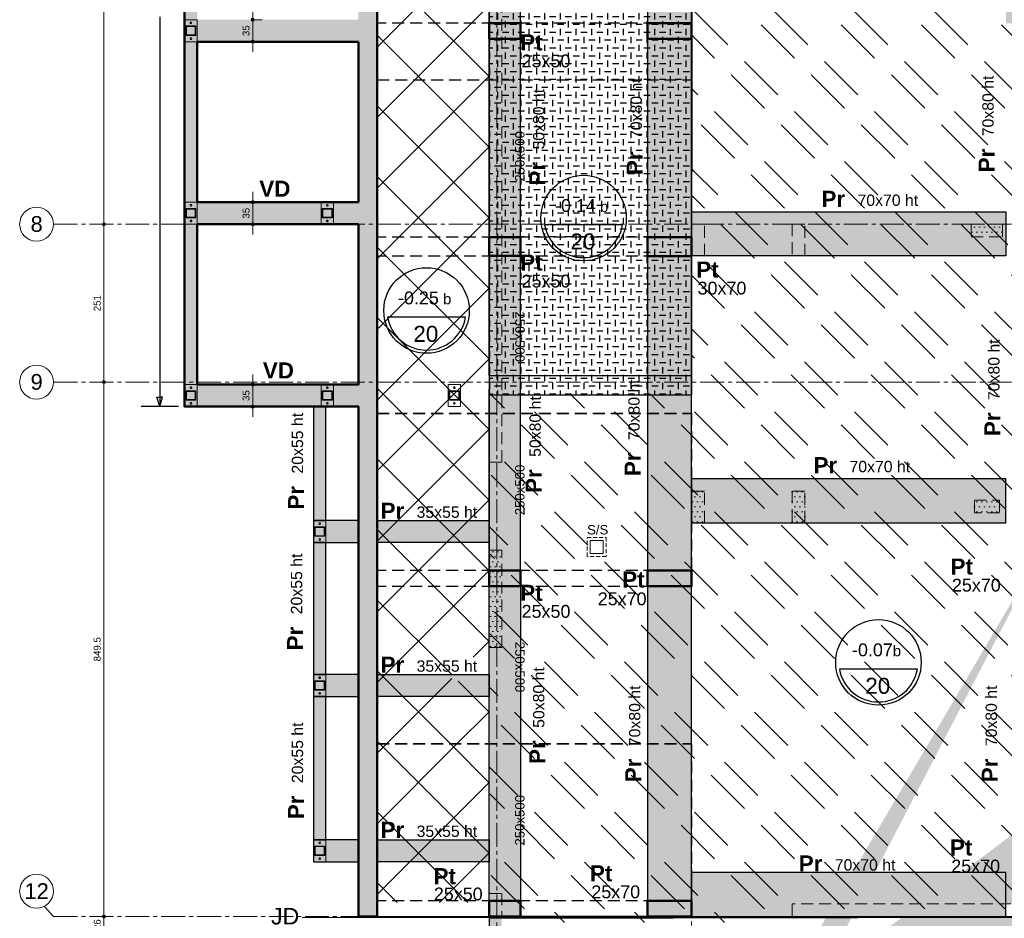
# Model space of a CAD drawing. Header units: millimetres. Extents: x -6159 to 201309, y -25780 to 10326.
# Tile 26 of 128: x 20357 to 21923, y -9084 to -7655. Entities that reach past the tile are written whole.
import ezdxf

# ---------------------------------------------------------------- set-up
doc = ezdxf.new("R2010")
doc.units = ezdxf.units.MM
doc.header["$PDMODE"] = 34
doc.header["$PDSIZE"] = 5
for name, pattern in [('Axes', [28.575, 19.05, -3.175, 3.175, -3.175]), ('CACHE', [9.525, 6.35, -3.175]), ('Caché', [9.525, 6.35, -3.175])]:
    doc.linetypes.add(name, pattern=pattern)
doc.layers.get('DEFPOINTS').update_dxf_attribs({"color": 251})
for name, color, linetype, lineweight in [('A-Kube-Axes', 6, 'Axes', 18), ('A-Kube-Cotations', 7, 'Continuous', 9), ('A-Kube-Divers', 2, 'Continuous', 20), ('A-Kube-Textes', 3, 'Continuous', 30), ('K_5_D- Dalle', 6, 'Continuous', 25), ('K_9_B - Poteau CM', 140, 'Continuous', 30), ('K_9_I - Accessoire CM', 7, 'Continuous', 9), ('S-Kube-Hachure-Impact', 4, 'Caché', 20), ('S-Kube-Structure vue', 3, 'Continuous', 25), ('S-Kube-Stucture coupée', 1, 'Continuous', 50)]:
    doc.layers.add(name, color=color, linetype=linetype, lineweight=lineweight)
doc.layers.add('C-Kube-trait gris', color=8, linetype='Continuous')
doc.layers.add('S_Kube-Pochage décaissé', color=254, linetype='Continuous')
doc.layers.add('S-Kube-Pochage coupé', color=252, linetype='Continuous', transparency=0.5)
doc.layers.add('S-Kube-Pochage vu', color=254, linetype='Continuous', transparency=0.5)
doc.styles.add('Arial', font='arial.ttf')
doc.dimstyles.new('50e', dxfattribs={"dimscale": 5, "dimtxt": 2.2, "dimasz": 0.15, "dimexe": 3, "dimexo": 3, "dimgap": 1, "dimtad": 1, "dimrnd": 0.5, "dimzin": 12, "dimdsep": 46, "dimtxsty": 'Arial', "dimblk1": 'ROND30', "dimblk2": 'ROND30', "dimsah": 1, "dimcen": 1.5, "dimclrd": 256, "dimclre": 256, "dimclrt": 256, "dimadec": 3, "dimazin": 3, "dimtfac": 1, "dimtmove": 0, "dimatfit": 0, "dimldrblk": 'ROND30', "dimfxl": 1, "dimtolj": 1, "dimtzin": 4, "dimlwd": -1, "dimlwe": -1, "dimarcsym": 0})

# ---------------------------------------------------------------- blocks, each defined once
blk = doc.blocks.new('240014 - AXES S-2  S-1')
at = {"layer": 'A-Kube-Axes', "ltscale": 2}
for points in [[(21425.9, -4701.1), (21425.9, -12922.7)], [(21115.9, -4817.1), (21115.9, -12922.7)], [(20411, -7980.4), (26176.2, -7980.4)], [(20411, -8231.4), (26176.2, -8231.4)], [(20411, -9080.9), (20396, -9064.7)], [(20411, -9080.9), (26176.2, -9080.9)]]:
    blk.add_lwpolyline(points, dxfattribs=at)
at = {"layer": 'A-Kube-Axes', "linetype": 'Continuous'}
for centre in [(20384.1, -7980.4), (20384.1, -8231.4), (20384.1, -9040.7)]:
    blk.add_circle(centre, 26.9, dxfattribs=at)
at = {"layer": 'A-Kube-Axes', "char_height": 25, "attachment_point": 5, "style": 'Arial'}
for s, insert in [('8', (20384.2, -7980.2)), ('9', (20384.2, -8231.2)), ('12', (20384.2, -9040.5))]:
    blk.add_mtext(s, dxfattribs=dict(at, insert=insert))
blk = doc.blocks.new('*U3')
at = {"layer": 'A-Kube-Textes'}
blk.add_line((36.45, -6.33), (-36.45, -6.33), dxfattribs=at)
blk.add_circle((0, 0), 40, dxfattribs=at)
blk.add_arc((0, 0), 37, 189.85686, 350.14314, dxfattribs=at)
blk = doc.blocks.new('ROND30')
blk.add_line((0, 0), (21.6, 0))
for radius in [3.28, 2.67, 2.07, 1.62, 1.02, 0.412]:
    blk.add_circle((0, 0), radius)
blk = doc.blocks.new('*D178')
at = {"layer": 'A-Kube-Cotations', "transparency": 16777216}
for p, q in [((20496.2, -9080.9), (20476.2, -9080.9)), ((20491.2, -9106.1), (20491.2, -9081.6)), ((20496.2, -9106.9), (20476.2, -9106.9))]:
    blk.add_line(p, q, dxfattribs=at)
at = {"layer": 'DEFPOINTS', "color": 0, "transparency": 16777216}
for p in [(20491.2, -9080.9), (20895.9, -9080.9), (20895.9, -9106.9)]:
    blk.add_point(p, dxfattribs=at)
at = {"layer": 'A-Kube-Cotations', "transparency": 16777216, "xscale": 0.75, "yscale": 0.75, "zscale": 0.75}
for p, rotation in [((20491.2, -9080.9), 90), ((20491.2, -9106.9), 270)]:
    blk.add_blockref('ROND30', p, dxfattribs=dict(at, rotation=rotation))
at = {"layer": 'A-Kube-Cotations', "transparency": 16777216, "insert": (20480.6, -9093.9), "char_height": 11, "attachment_point": 5, "rotation": 90, "style": 'Arial'}
blk.add_mtext('\\A1;26', dxfattribs=at)
blk = doc.blocks.new('*D179')
at = {"layer": 'A-Kube-Cotations', "transparency": 16777216}
for p, q in [((20496.2, -8231.4), (20476.2, -8231.4)), ((20491.2, -9080.1), (20491.2, -8232.1)), ((20496.2, -9080.9), (20476.2, -9080.9))]:
    blk.add_line(p, q, dxfattribs=at)
at = {"layer": 'DEFPOINTS', "color": 0, "transparency": 16777216}
for p in [(20491.2, -8231.4), (20895.9, -8231.4), (20895.9, -9080.9)]:
    blk.add_point(p, dxfattribs=at)
at = {"layer": 'A-Kube-Cotations', "transparency": 16777216, "xscale": 0.75, "yscale": 0.75, "zscale": 0.75}
for p, rotation in [((20491.2, -8231.4), 90), ((20491.2, -9080.9), 270)]:
    blk.add_blockref('ROND30', p, dxfattribs=dict(at, rotation=rotation))
at = {"layer": 'A-Kube-Cotations', "transparency": 16777216, "insert": (20480.6, -8656.1), "char_height": 11, "attachment_point": 5, "rotation": 90, "style": 'Arial'}
blk.add_mtext('\\A1;849.5', dxfattribs=at)
blk = doc.blocks.new('*D180')
at = {"layer": 'A-Kube-Cotations', "transparency": 16777216}
for p, q in [((20496.2, -7980.4), (20476.2, -7980.4)), ((20491.2, -8230.6), (20491.2, -7981.1)), ((20496.2, -8231.4), (20476.2, -8231.4))]:
    blk.add_line(p, q, dxfattribs=at)
at = {"layer": 'DEFPOINTS', "color": 0, "transparency": 16777216}
for p in [(20491.2, -7980.4), (20895.9, -7980.4), (20895.9, -8231.4)]:
    blk.add_point(p, dxfattribs=at)
at = {"layer": 'A-Kube-Cotations', "transparency": 16777216, "xscale": 0.75, "yscale": 0.75, "zscale": 0.75}
for p, rotation in [((20491.2, -7980.4), 90), ((20491.2, -8231.4), 270)]:
    blk.add_blockref('ROND30', p, dxfattribs=dict(at, rotation=rotation))
at = {"layer": 'A-Kube-Cotations', "transparency": 16777216, "insert": (20480.6, -8105.9), "char_height": 11, "attachment_point": 5, "rotation": 90, "style": 'Arial'}
blk.add_mtext('\\A1;251', dxfattribs=at)
blk = doc.blocks.new('*D181')
at = {"layer": 'A-Kube-Cotations', "transparency": 16777216}
for p, q in [((20496.2, -7130.9), (20476.2, -7130.9)), ((20491.2, -7979.6), (20491.2, -7131.6)), ((20496.2, -7980.4), (20476.2, -7980.4))]:
    blk.add_line(p, q, dxfattribs=at)
at = {"layer": 'DEFPOINTS', "color": 0, "transparency": 16777216}
for p in [(20491.2, -7130.9), (20895.9, -7130.9), (20895.9, -7980.4)]:
    blk.add_point(p, dxfattribs=at)
at = {"layer": 'A-Kube-Cotations', "transparency": 16777216, "xscale": 0.75, "yscale": 0.75, "zscale": 0.75}
for p, rotation in [((20491.2, -7130.9), 90), ((20491.2, -7980.4), 270)]:
    blk.add_blockref('ROND30', p, dxfattribs=dict(at, rotation=rotation))
at = {"layer": 'A-Kube-Cotations', "transparency": 16777216, "insert": (20480.6, -7555.6), "char_height": 11, "attachment_point": 5, "rotation": 90, "style": 'Arial'}
blk.add_mtext('\\A1;849.5', dxfattribs=at)
blk = doc.blocks.new('*D226')
at = {"layer": 'A-Kube-Cotations', "transparency": 16777216}
for p, q in [((20732.9, -8235.3), (20712.9, -8235.3)), ((20727.9, -8269.5), (20727.9, -8236)), ((20732.9, -8270.3), (20712.9, -8270.3))]:
    blk.add_line(p, q, dxfattribs=at)
at = {"layer": 'DEFPOINTS', "color": 0, "transparency": 16777216}
for p in [(20727.9, -8235.3), (20762, -8235.3), (20762, -8270.3)]:
    blk.add_point(p, dxfattribs=at)
at = {"layer": 'A-Kube-Cotations', "transparency": 16777216, "xscale": 0.75, "yscale": 0.75, "zscale": 0.75}
for p, rotation in [((20727.9, -8235.3), 90), ((20727.9, -8270.3), 270)]:
    blk.add_blockref('ROND30', p, dxfattribs=dict(at, rotation=rotation))
at = {"layer": 'A-Kube-Cotations', "transparency": 16777216, "insert": (20717.3, -8252.8), "char_height": 11, "attachment_point": 5, "rotation": 90, "style": 'Arial'}
blk.add_mtext('\\A1;35', dxfattribs=at)
blk = doc.blocks.new('*D227')
at = {"layer": 'A-Kube-Cotations', "transparency": 16777216}
for p, q in [((20727.9, -7945.3), (20742.9, -7945.3)), ((20727.9, -7946), (20727.9, -7979.6)), ((20727.9, -7980.4), (20742.9, -7980.4))]:
    blk.add_line(p, q, dxfattribs=at)
at = {"layer": 'DEFPOINTS', "color": 0, "transparency": 16777216}
for p in [(20727.9, -7945.3), (20727.9, -7980.4), (20727.9, -7980.4)]:
    blk.add_point(p, dxfattribs=at)
at = {"layer": 'A-Kube-Cotations', "transparency": 16777216, "xscale": 0.75, "yscale": 0.75, "zscale": 0.75}
for p, rotation in [((20727.9, -7945.3), 90), ((20727.9, -7980.4), 270)]:
    blk.add_blockref('ROND30', p, dxfattribs=dict(at, rotation=rotation))
at = {"layer": 'A-Kube-Cotations', "transparency": 16777216, "insert": (20717.3, -7962.8), "char_height": 11, "attachment_point": 5, "rotation": 90, "style": 'Arial'}
blk.add_mtext('\\A1;35', dxfattribs=at)
blk = doc.blocks.new('*D228')
at = {"layer": 'A-Kube-Cotations', "transparency": 16777216}
for p, q in [((20727.9, -7655.3), (20742.9, -7655.3)), ((20727.9, -7656), (20727.9, -7689.5)), ((20727.9, -7690.3), (20742.9, -7690.3))]:
    blk.add_line(p, q, dxfattribs=at)
at = {"layer": 'DEFPOINTS', "color": 0, "transparency": 16777216}
for p in [(20727.9, -7655.3), (20727.9, -7690.3), (20727.9, -7690.3)]:
    blk.add_point(p, dxfattribs=at)
at = {"layer": 'A-Kube-Cotations', "transparency": 16777216, "xscale": 0.75, "yscale": 0.75, "zscale": 0.75}
for p, rotation in [((20727.9, -7655.3), 90), ((20727.9, -7690.3), 270)]:
    blk.add_blockref('ROND30', p, dxfattribs=dict(at, rotation=rotation))
at = {"layer": 'A-Kube-Cotations', "transparency": 16777216, "insert": (20717.3, -7672.8), "char_height": 11, "attachment_point": 5, "rotation": 90, "style": 'Arial'}
blk.add_mtext('\\A1;35', dxfattribs=at)
blk = doc.blocks.new('A$Ce63e73eb')
h = blk.add_hatch()
h.set_pattern_fill('DOTS', color=256, scale=5)
h.paths.add_polyline_path([(0, -1950), (0, -1913.1), (20, -1913.1), (20, -1950)], flags=0)
h.paths.add_polyline_path([(2352, 1527.1), (2392, 1527.1), (2392, 1572.1), (2352, 1572.1)], flags=16)
h.paths.add_polyline_path([(342.5, -899.5), (342.5, -849.5), (322.5, -849.5), (322.5, -899.5)], flags=16)
h.paths.add_polyline_path([(502, -899.5), (502, -849.5), (482, -849.5), (482, -899.5)], flags=16)
h.paths.add_polyline_path([(322.5, -440), (342.5, -440), (342.5, -400), (322.5, -400)], flags=16)
h.paths.add_polyline_path([(666.6, -440), (686.6, -440), (686.6, -400), (666.6, -400)], flags=16)
edge = h.paths.add_edge_path()
edge.add_line((4284, 568.5), (4284, 533.5))
edge.add_line((4284, 568.5), (4347.1, 568.5))
edge.add_line((4284, 533.5), (4347.1, 533.5))
edge.add_line((3083, -802.6), (3103, -802.6))
edge.add_line((3103, -802.6), (3103, -790.2))
edge.add_line((3083, -790.2), (3083, -802.6))
edge.add_line((2352, -790.2), (2352, -949.9))
edge.add_line((2352, -949.9), (2508.1, -949.9))
edge.add_line((2508.1, -949.9), (2508.1, -929.9))
edge.add_line((2508.1, -929.9), (2372, -929.9))
edge.add_line((2372, -929.9), (2372, -790.2))
edge.add_line((20, -2828.5), (0, -2828.5))
edge.add_line((0, -2428.5), (20, -2428.5))
edge.add_line((20, -3046.2), (581.9, -3332.2))
edge.add_line((581.9, -3332.2), (572.8, -3350.1))
edge.add_line((1491.6, -1950), (1491.6, -1930))
edge.add_line((1491.6, -1930), (1192.7, -1930))
edge.add_line((1192.7, -1930), (1192.7, -1855))
edge.add_line((1192.7, -1855), (1172.7, -1855))
edge.add_line((1172.7, -1855), (1172.7, -1930))
edge.add_line((1172.7, -1930), (482, -1930))
edge.add_line((482, -1930), (482, -1950))
edge.add_line((482, -1950), (1492.9, -1950))
edge.add_line((1172.7, -1320.6), (1192.7, -1320.6))
edge.add_line((1192.7, -869.4), (1192.7, -1320.6))
edge.add_line((4347.1, 533.5), (4367.1, 533.5))
edge.add_line((4367.1, 533.5), (4367.1, 568.5))
edge.add_line((4367.1, 568.5), (4367.1, 568.5))
edge.add_line((4367.1, 568.5), (4367.1, 734.2))
edge.add_line((4367.1, 734.2), (3301.1, 734.3))
edge.add_line((3301.1, 734.3), (3301.1, 568.6))
edge.add_line((3301.1, 568.6), (2821.9, 568.5))
edge.add_line((2821.9, 568.5), (2821.9, 1572.1))
edge.add_line((2821.9, 1572.1), (2352, 1572.1))
edge.add_line((2372, 0.1), (2372, 533.5))
edge.add_line((2372, 533.5), (3321.1, 533.5))
edge.add_line((3321.1, 533.5), (3321.1, 714.3))
edge.add_line((3321.1, 714.3), (4347.1, 714.3))
edge.add_line((4347.1, 714.3), (4347.1, 568.5))
edge.add_line((20, -2428.5), (20, -1953))
edge.add_line((20, -1953), (0, -1953))
edge.add_line((0, -1953), (0, -2428.5))
edge.add_line((0, -3058.5), (0, -2828.5))
edge.add_line((20, -3046.2), (20, -2828.5))
edge.add_line((1172.7, -869.4), (1172.7, -1320.6))
edge.add_line((2352, -19.9), (2345.4, -19.9))
edge.add_line((2345.4, -19.9), (2345.4, 0.1))
edge.add_line((2345.4, 0.1), (2352, 0.1))
edge.add_line((2352, 0.1), (2352, 870.8))
edge.add_line((2352, 870.8), (2372, 870.8))
edge.add_line((2372, 1010.8), (2352, 1010.8))
edge.add_line((2352, 1010.8), (2352, 1318.7))
edge.add_line((2352, 1318.7), (2372, 1318.7))
edge.add_line((2352, 1458.7), (2372, 1458.7))
edge.add_line((2372, 1244.5), (2801.9, 1244.5))
edge.add_line((2801.9, 1244.5), (2801.9, 1552.1))
edge.add_line((2801.9, 1552.1), (2392, 1552.1))
edge.add_line((2372, 870.8), (2372, 568.5))
edge.add_line((2372, 568.5), (2801.9, 568.5))
edge.add_line((2801.9, 568.5), (2801.9, 1224.5))
edge.add_line((2801.9, 1224.5), (2372, 1224.5))
edge.add_line((2372, 1224.5), (2372, 1010.8))
edge.add_line((2372, 1318.7), (2372, 1244.5))
edge.add_line((2372, 1527.1), (2372, 1458.7))
edge.add_line((2352, 1572.1), (2352, 1458.7))
edge.add_line((0, -3058.5), (572.8, -3350))
edge.add_line((2352, -731.2), (2352, -731.2))
edge.add_line((2372, -731.2), (2372, -731.2))
edge.add_line((2180, 0), (2180, 0))
edge.add_line((2200, 0), (2200, 0))
edge.add_line((2352, -790.2), (2352, -760.2))
edge.add_line((2352, -760.2), (2352, -760.2))
edge.add_line((2352, -760.2), (2352, -19.9))
edge.add_line((2372, -725), (2372, -725))
edge.add_line((2352, -790.2), (2352, -790.2))
edge.add_line((3083, -790.2), (2372, -790.2))
edge.add_line((2372, 0.1), (2372, 0.1))
edge.add_line((2372, 0.1), (2372, -760.2))
edge.add_line((2372, -760.2), (3235.3, -760.2))
edge.add_line((3235.3, -760.2), (3235.3, -790.2))
edge.add_line((3235.3, -790.2), (3103, -790.2))
edge.add_line((2351.9, -680.2), (2352, -680.2))
h = blk.add_hatch()
h.set_pattern_fill('DOTS', color=256, scale=5)
h.paths.add_polyline_path([(342.5, -899.5), (342.5, -849.5), (322.5, -849.5), (322.5, -899.5)], flags=16)
h.paths.add_polyline_path([(502, -899.5), (502, -849.5), (482, -849.5), (482, -899.5)], flags=16)
h.paths.add_polyline_path([(322.5, -440), (342.5, -440), (342.5, -400), (322.5, -400)], flags=16)
h.paths.add_polyline_path([(666.6, -440), (686.6, -440), (686.6, -400), (666.6, -400)], flags=16)
h.paths.add_polyline_path([(20, -1227.7), (0, -1227.7), (0, 0), (752.3, 0), (752.3, -20), (20, -20)], flags=17)
h = blk.add_hatch()
h.set_pattern_fill('DOTS', color=256, scale=5)
h.paths.add_polyline_path([(766.8, -869.5), (816.8, -869.5), (816.8, -849.5), (766.8, -849.5)], flags=17)
h = blk.add_hatch()
h.set_pattern_fill('DOTS', color=256, scale=5)
h.paths.add_polyline_path([(342.5, -1324), (342.5, -1274), (322.5, -1274), (322.5, -1324)], flags=17)
h = blk.add_hatch()
h.set_pattern_fill('DOTS', color=256, scale=5)
h.paths.add_polyline_path([(502, -1324), (502, -1274), (482, -1274), (482, -1324)], flags=17)
h = blk.add_hatch()
h.set_pattern_fill('DOTS', color=256, scale=5)
h.paths.add_polyline_path([(771.8, -1287.9), (811.8, -1287.9), (811.8, -1308.1), (771.8, -1308.1)], flags=17)
h = blk.add_hatch()
h.set_pattern_fill('DOTS', color=256, scale=5)
h.paths.add_polyline_path([(20, -1367.7), (0, -1367.7), (0, -1522.4), (20, -1522.4)], flags=17)
at = {"ltscale": 3}
for points in [[(0, -1227.7), (0, 0)], [(20, -1227.7), (20, -20)], [(20, -1227.7), (0, -1227.7)], [(0, -1522.4), (0, -1367.7)], [(20, -1367.7), (0, -1367.7)], [(20, -1522.4), (20, -1367.7)], [(20, -1522.4), (0, -1522.4)], [(1491.6, -1950), (1491.6, -1930), (1192.7, -1930), (1192.7, -1855), (1172.7, -1855), (1172.7, -1930), (482, -1930), (482, -1950), (1492.9, -1950)]]:
    blk.add_lwpolyline(points, dxfattribs=at)
for points in [[(342.5, -899.5), (342.5, -849.5), (322.5, -849.5), (322.5, -899.5)], [(502, -899.5), (502, -849.5), (482, -849.5), (482, -899.5)], [(766.8, -869.5), (816.8, -869.5), (816.8, -849.5), (766.8, -849.5)], [(342.5, -1324), (342.5, -1274), (322.5, -1274), (322.5, -1324)], [(502, -1324), (502, -1274), (482, -1274), (482, -1324)], [(771.8, -1287.9), (811.8, -1287.9), (811.8, -1308.1), (771.8, -1308.1)], [(0, -1950), (0, -1913.1), (20, -1913.1), (20, -1950)]]:
    blk.add_lwpolyline(points, close=True, dxfattribs=at)

msp = doc.modelspace()

# ---------------------------------------------------------------- hatches: boundary and pattern name
at = {"layer": 'C-Kube-trait gris'}
h = msp.add_hatch(dxfattribs=at)
h.set_pattern_fill('ANSI37', color=256, scale=25)
h.paths.add_polyline_path([(21103.886, -7133.771), (20925.886, -7133.771), (20925.883, -8808.752), (21103.887, -8808.752), (21103.886, -8683.243), (21103.883, -8683.243)])
h.paths.add_polyline_path([(21078.336, -8706.892), (21078.336, -8660.184), (21044.335, -8660.184), (21044.335, -8706.892)], flags=16)
h = msp.add_hatch(dxfattribs=at)
h.set_pattern_fill('GEOL3', color=256, scale=300, pattern_type=2)
h.set_pattern_definition([(135, (0, 0), (-127.27922, 8e-15), [75, -37.5]), (135, (21, 21), (-127.27922, 8e-15), [75, -37.5])])
h.paths.add_polyline_path([(23455.883, -7130.872), (21103.889, -7133.771), (21103.889, -7571.594), (21426.389, -7571.594), (21426.389, -8251.556), (21103.889, -8251.556), (21103.883, -8242.861), (21103.889, -9053.276), (21123.912, -9053.276), (21123.9, -9090.226), (21153.889, -9090.267), (21585.9, -9090.226), (21585.9, -9070.23), (22276.599, -9070.233), (22276.599, -7980.372), (23455.883, -7980.372)])
h = msp.add_hatch(dxfattribs=at)
h.set_pattern_fill('ANSI37', color=256, scale=25)
h.paths.add_polyline_path([(21103.887, -8808.752), (20925.883, -8808.752), (20925.883, -9058.752), (21103.889, -9058.752)])
h.paths.add_polyline_path([(21009.487, -9052.681), (21057.861, -9052.681), (21057.861, -9000.133), (21009.487, -9000.133)], flags=24)
h.paths.add_polyline_path([(21010.036, -9075.693), (21097.884, -9075.693), (21097.884, -9033.654), (21010.036, -9033.654)], flags=9)
at = {"layer": 'S-Kube-Pochage coupé'}
h = msp.add_hatch(color=256, dxfattribs=at)
h.dxf.hatch_style = 1
h.paths.add_polyline_path([(20925.883, -6530.372), (20895.883, -6530.372), (20895.883, -9081.05), (20925.883, -9081.05)])
h = msp.add_hatch(color=256, dxfattribs=at)
h.dxf.hatch_style = 1
h.paths.add_polyline_path([(20895.883, -7945.271), (20639.583, -7945.271), (20639.583, -7690.271), (20895.883, -7690.271), (20895.883, -7655.271), (20639.583, -7655.271), (20639.583, -7400.271), (20895.883, -7400.271), (20895.883, -7365.271), (20639.583, -7365.271), (20639.583, -7110.271), (20895.883, -7110.271), (20895.883, -7075.271), (20619.583, -7075.271), (20619.583, -8270.271), (20639.583, -8270.271), (20639.583, -7980.271), (20895.883, -7980.271)])
h = msp.add_hatch(color=256, dxfattribs=at)
h.dxf.hatch_style = 1
h.paths.add_polyline_path([(21153.803, -7660.971), (21103.803, -7660.971), (21103.889, -7685.771), (21153.889, -7685.771)])
h = msp.add_hatch(color=256, dxfattribs=at)
h.dxf.hatch_style = 1
h.paths.add_polyline_path([(21425.883, -7660.971), (21355.883, -7660.971), (21355.883, -7685.771), (21425.883, -7685.771)])
h = msp.add_hatch(color=256, dxfattribs=at)
h.dxf.hatch_style = 1
h.paths.add_polyline_path([(21153.889, -8000.752), (21103.889, -8000.752), (21103.889, -8030.552), (21153.889, -8030.552)])
h = msp.add_hatch(color=256, dxfattribs=at)
h.dxf.hatch_style = 1
h.paths.add_polyline_path([(21425.883, -8000.752), (21355.883, -8000.752), (21355.872, -8030.971), (21425.872, -8030.971)])
h = msp.add_hatch(color=256, dxfattribs=at)
h.dxf.hatch_style = 1
h.paths.add_polyline_path([(20895.883, -8235.271), (20639.583, -8235.271), (20639.583, -8270.271), (20895.883, -8270.271)])
h = msp.add_hatch(color=256, dxfattribs=at)
h.dxf.hatch_style = 1
h.paths.add_polyline_path([(21153.889, -8530.971), (21103.889, -8530.971), (21103.889, -8555.752), (21153.889, -8555.752)])
h = msp.add_hatch(color=256, dxfattribs=at)
h.dxf.hatch_style = 1
h.paths.add_polyline_path([(21425.872, -8530.971), (21355.872, -8530.971), (21355.878, -8555.971), (21425.878, -8555.971)])
h = msp.add_hatch(color=256, dxfattribs=at)
h.dxf.hatch_style = 1
h.paths.add_polyline_path([(21153.889, -9056.041), (21103.889, -9056.041), (21103.889, -9081.041), (21153.889, -9081.041)])
h = msp.add_hatch(color=256, dxfattribs=at)
h.dxf.hatch_style = 1
h.paths.add_polyline_path([(21425.883, -9056.05), (21355.883, -9056.05), (21355.883, -9081.05), (21425.883, -9081.05)])
at = {"layer": 'S-Kube-Pochage vu'}
h = msp.add_hatch(color=256, dxfattribs=at)
h.dxf.hatch_style = 1
h.paths.add_polyline_path([(21103.803, -7660.971), (21153.803, -7660.971), (21153.889, -7181.033), (21355.883, -7181.033), (21355.883, -7660.971), (21425.883, -7660.971), (21425.883, -7181.033), (21925.883, -7181.033), (21925.883, -7660.881), (21995.883, -7660.881), (21995.883, -7181.033), (22390.883, -7181.033), (22390.883, -7660.971), (22460.883, -7660.971), (22460.883, -7181.033), (22855.883, -7181.033), (22855.883, -7660.971), (22925.883, -7660.971), (22925.883, -7181.033), (23465.883, -7181.033), (23465.883, -7131.033), (22925.883, -7131.033), (22925.883, -7161.182), (22855.883, -7161.182), (22855.883, -7131.182), (22460.883, -7131.182), (22460.883, -7161.182), (22390.883, -7161.182), (22390.883, -7131.033), (21995.883, -7131.033), (21995.883, -7161.182), (21925.883, -7161.182), (21925.883, -7131.182), (21425.883, -7130.971), (21425.883, -7160.971), (21355.883, -7160.971), (21355.883, -7131.033), (21153.883, -7131.033), (21153.883, -7156.033), (21103.883, -7156.033)])
h = msp.add_hatch(color=256, dxfattribs=at)
h.dxf.hatch_style = 1
h.paths.add_polyline_path([(21153.889, -7685.771), (21103.889, -7685.771), (21103.889, -8000.752), (21153.889, -8000.752)])
h = msp.add_hatch(color=256, dxfattribs=at)
h.dxf.hatch_style = 1
h.paths.add_polyline_path([(21425.889, -7685.771), (21355.878, -7685.771), (21355.878, -8000.752), (21425.889, -8000.752)])
h = msp.add_hatch(color=256, dxfattribs=at)
h.dxf.hatch_style = 1
h.paths.add_polyline_path([(21425.883, -7960.556), (21925.874, -7960.556), (21925.874, -8030.556), (21425.883, -8030.556)])
h = msp.add_hatch(color=256, dxfattribs=at)
h.dxf.hatch_style = 1
h.paths.add_polyline_path([(21153.889, -8030.552), (21103.889, -8030.552), (21103.889, -8530.971), (21153.889, -8530.971)])
h = msp.add_hatch(color=256, dxfattribs=at)
h.dxf.hatch_style = 1
h.paths.add_polyline_path([(21425.872, -8030.971), (21355.872, -8030.971), (21355.872, -8530.971), (21425.872, -8530.971)])
h = msp.add_hatch(color=256, dxfattribs=at)
h.dxf.hatch_style = 1
h.paths.add_polyline_path([(20844.383, -8270.271), (20824.383, -8270.271), (20824.383, -8451.571), (20844.383, -8451.571)])
h = msp.add_hatch(color=256, dxfattribs=at)
h.dxf.hatch_style = 1
h.paths.add_polyline_path([(21425.883, -8455.134), (21925.883, -8455.134), (21925.883, -8385.134), (21425.883, -8385.134)])
h = msp.add_hatch(color=256, dxfattribs=at)
h.dxf.hatch_style = 1
h.paths.add_polyline_path([(20895.883, -8451.571), (20824.383, -8451.571), (20824.383, -8486.571), (20895.883, -8486.571)])
h = msp.add_hatch(color=256, dxfattribs=at)
h.dxf.hatch_style = 1
h.paths.add_polyline_path([(21103.885, -8486.569), (20925.883, -8486.569), (20925.883, -8451.571), (21103.885, -8451.571)])
h = msp.add_hatch(color=256, dxfattribs=at)
h.dxf.hatch_style = 1
h.paths.add_polyline_path([(20844.383, -8486.571), (20824.383, -8486.571), (20824.383, -8696.271), (20844.383, -8696.271)])
h = msp.add_hatch(color=256, dxfattribs=at)
h.dxf.hatch_style = 1
h.paths.add_polyline_path([(21153.889, -9056.041), (21103.889, -9056.041), (21103.889, -8555.752), (21153.889, -8555.752)])
h = msp.add_hatch(color=256, dxfattribs=at)
h.dxf.hatch_style = 1
h.paths.add_polyline_path([(21425.872, -8555.971), (21355.883, -8555.971), (21355.883, -9056.05), (21425.872, -9056.05)])
h = msp.add_hatch(color=256, dxfattribs=at)
h.dxf.hatch_style = 1
h.paths.add_polyline_path([(20895.883, -8696.271), (20824.383, -8696.271), (20824.383, -8731.271), (20895.883, -8731.271)])
h = msp.add_hatch(color=256, dxfattribs=at)
h.dxf.hatch_style = 1
h.paths.add_polyline_path([(21103.885, -8731.269), (20925.883, -8731.269), (20925.883, -8696.271), (21103.885, -8696.271)])
h = msp.add_hatch(color=256, dxfattribs=at)
h.dxf.hatch_style = 1
h.paths.add_polyline_path([(20844.383, -8731.271), (20824.383, -8731.271), (20824.383, -8958.871), (20844.383, -8958.871)])
h = msp.add_hatch(color=256, dxfattribs=at)
h.dxf.hatch_style = 1
h.paths.add_polyline_path([(20895.883, -8958.871), (20824.383, -8958.871), (20824.383, -8993.871), (20895.883, -8993.871)])
h = msp.add_hatch(color=256, dxfattribs=at)
h.dxf.hatch_style = 1
h.paths.add_polyline_path([(21103.885, -8993.869), (20925.883, -8993.869), (20925.883, -8958.871), (21103.885, -8958.871)])
h = msp.add_hatch(color=256, dxfattribs=at)
h.dxf.hatch_style = 1
h.paths.add_polyline_path([(21425.883, -9081.05), (21925.883, -9081.05), (21925.883, -9011.05), (21425.883, -9011.05)])
at = {"layer": 'S_Kube-Pochage décaissé'}
h = msp.add_hatch(dxfattribs=at)
h.set_pattern_fill('CHKDS', color=256, scale=10, pattern_type=2)
h.set_pattern_definition([(0, (0, 0), (12.5, 12.5), [10, -15]), (90, (17.5, -5), (-12.5, 12.5), [10, -15])])
h.paths.add_polyline_path([(21426.286, -7573.771), (21103.883, -7571.594), (21104.142, -8251.556), (21426.136, -8251.556)])

# ---------------------------------------------------------------- linework, layer by layer
at = {"layer": 'A-Kube-Divers', "linetype": 'Caché'}
msp.add_lwpolyline([(21259.689, -8478.176), (21290.137, -8478.176), (21290.137, -8508.623), (21259.689, -8508.623)], close=True, dxfattribs=at)
at = {"layer": 'A-Kube-Divers'}
msp.add_lwpolyline([(21264.689, -8483.176), (21285.137, -8483.176), (21285.137, -8503.623), (21264.689, -8503.623)], close=True, dxfattribs=at)
at = {"layer": 'A-Kube-Textes'}
for points in [[(20580.113, -7650.944), (20580.113, -8270.271)], [(20579.951, -8270.271), (20575.45, -8255.439), (20579.951, -8255.439)], [(20579.951, -8270.271), (20584.451, -8255.439), (20579.951, -8255.439)], [(20609.659, -8270.271), (20550.242, -8270.271)]]:
    msp.add_lwpolyline(points, dxfattribs=at)
at = {"layer": 'A-Kube-Textes', "linetype": 'Axes', "ltscale": 3, "const_width": 2}
msp.add_lwpolyline([(20806.523, -9082.55), (26213.17, -9082.55)], dxfattribs=at)
at = {"layer": 'C-Kube-trait gris', "linetype": 'CACHE', "ltscale": 3}
for points in [[(20925.872, -7660.971), (20925.872, -7410.971), (21425.872, -7410.971), (21425.872, -7660.971)], [(20925.872, -8000.752), (20925.872, -7750.752), (21425.872, -7750.752), (21425.872, -8000.752)], [(20925.883, -8031.093), (20925.883, -8281.093), (21425.883, -8281.093), (21425.883, -8031.093)], [(20925.883, -8530.952), (20925.883, -8280.952), (21425.883, -8280.952), (21425.883, -8530.952)], [(20925.872, -8556.242), (20925.872, -8806.242), (21425.872, -8806.242), (21425.872, -8556.242)], [(20925.872, -9056.1), (20925.872, -8806.1), (21425.872, -8806.1), (21425.872, -9056.1)]]:
    msp.add_lwpolyline(points, close=True, dxfattribs=at)
at = {"layer": 'K_5_D- Dalle'}
for points in [[(20925.883, -9081.05), (21103.883, -9081.04)], [(21355.883, -9081.05), (21153.889, -9081.05)]]:
    msp.add_lwpolyline(points, dxfattribs=at)
at = {"layer": 'K_9_B - Poteau CM'}
for points in [[(20622.083, -7665.271), (20637.083, -7665.271), (20637.083, -7680.271), (20622.083, -7680.271)], [(20622.583, -7665.771), (20636.583, -7665.771), (20636.583, -7679.771), (20622.583, -7679.771)], [(20622.083, -7955.271), (20637.083, -7955.271), (20637.083, -7970.271), (20622.083, -7970.271)], [(20839.083, -7955.271), (20854.083, -7955.271), (20854.083, -7970.271), (20839.083, -7970.271)], [(20622.583, -7955.771), (20636.583, -7955.771), (20636.583, -7969.771), (20622.583, -7969.771)], [(20839.583, -7955.771), (20853.583, -7955.771), (20853.583, -7969.771), (20839.583, -7969.771)], [(20622.083, -8245.271), (20637.083, -8245.271), (20637.083, -8260.271), (20622.083, -8260.271)], [(20622.583, -8245.771), (20636.583, -8245.771), (20636.583, -8259.771), (20622.583, -8259.771)], [(20839.083, -8245.271), (20854.083, -8245.271), (20854.083, -8260.271), (20839.083, -8260.271)], [(20839.583, -8245.771), (20853.583, -8245.771), (20853.583, -8259.771), (20839.583, -8259.771)], [(21041.083, -8245.271), (21056.083, -8245.271), (21056.083, -8260.271), (21041.083, -8260.271)], [(21041.583, -8245.771), (21055.583, -8245.771), (21055.583, -8259.771), (21041.583, -8259.771)], [(20826.883, -8461.571), (20841.883, -8461.571), (20841.883, -8476.571), (20826.883, -8476.571)], [(20827.383, -8462.071), (20841.383, -8462.071), (20841.383, -8476.071), (20827.383, -8476.071)], [(20826.883, -8706.271), (20841.883, -8706.271), (20841.883, -8721.271), (20826.883, -8721.271)], [(20827.383, -8706.771), (20841.383, -8706.771), (20841.383, -8720.771), (20827.383, -8720.771)], [(20826.883, -8968.871), (20841.883, -8968.871), (20841.883, -8983.871), (20826.883, -8983.871)], [(20827.383, -8969.371), (20841.383, -8969.371), (20841.383, -8983.371), (20827.383, -8983.371)]]:
    msp.add_lwpolyline(points, close=True, dxfattribs=at)
at = {"layer": 'K_9_I - Accessoire CM'}
for points in [[(20639.583, -7655.271), (20619.583, -7655.271), (20619.583, -7690.271), (20639.583, -7690.271)], [(20639.583, -7945.271), (20619.583, -7945.271), (20619.583, -7980.271), (20639.583, -7980.271)], [(20856.583, -7945.271), (20836.583, -7945.271), (20836.583, -7980.271), (20856.583, -7980.271)], [(20639.583, -8235.271), (20619.583, -8235.271), (20619.583, -8270.271), (20639.583, -8270.271)], [(20856.583, -8235.271), (20836.583, -8235.271), (20836.583, -8270.271), (20856.583, -8270.271)], [(21058.583, -8235.271), (21038.583, -8235.271), (21038.583, -8270.271), (21058.583, -8270.271)], [(20844.383, -8451.571), (20824.383, -8451.571), (20824.383, -8486.571), (20844.383, -8486.571)], [(20844.383, -8696.271), (20824.383, -8696.271), (20824.383, -8731.271), (20844.383, -8731.271)], [(20844.383, -8958.871), (20824.383, -8958.871), (20824.383, -8993.871), (20844.383, -8993.871)]]:
    msp.add_lwpolyline(points, close=True, dxfattribs=at)
for points in [[(20628.863, -7659.026), (20630.303, -7659.026), (20631.023, -7660.271), (20630.303, -7661.516), (20628.863, -7661.516), (20628.145, -7660.268), (20628.863, -7659.026)], [(20628.863, -7684.023), (20630.303, -7684.023), (20631.023, -7685.268), (20630.303, -7686.513), (20628.863, -7686.513), (20628.145, -7685.265), (20628.863, -7684.023)], [(20628.863, -7949.026), (20630.303, -7949.026), (20631.023, -7950.271), (20630.303, -7951.516), (20628.863, -7951.516), (20628.145, -7950.268), (20628.863, -7949.026)], [(20845.863, -7949.026), (20847.303, -7949.026), (20848.023, -7950.271), (20847.303, -7951.516), (20845.863, -7951.516), (20845.145, -7950.268), (20845.863, -7949.026)], [(20628.863, -7974.023), (20630.303, -7974.023), (20631.023, -7975.268), (20630.303, -7976.513), (20628.863, -7976.513), (20628.145, -7975.265), (20628.863, -7974.023)], [(20845.863, -7974.023), (20847.303, -7974.023), (20848.023, -7975.268), (20847.303, -7976.513), (20845.863, -7976.513), (20845.145, -7975.265), (20845.863, -7974.023)], [(20628.863, -8239.026), (20630.303, -8239.026), (20631.023, -8240.271), (20630.303, -8241.516), (20628.863, -8241.516), (20628.145, -8240.268), (20628.863, -8239.026)], [(20845.863, -8239.026), (20847.303, -8239.026), (20848.023, -8240.271), (20847.303, -8241.516), (20845.863, -8241.516), (20845.145, -8240.268), (20845.863, -8239.026)], [(21047.863, -8239.026), (21049.303, -8239.026), (21050.023, -8240.271), (21049.303, -8241.516), (21047.863, -8241.516), (21047.145, -8240.268), (21047.863, -8239.026)], [(20628.863, -8264.023), (20630.303, -8264.023), (20631.023, -8265.268), (20630.303, -8266.513), (20628.863, -8266.513), (20628.145, -8265.265), (20628.863, -8264.023)], [(20845.863, -8264.023), (20847.303, -8264.023), (20848.023, -8265.268), (20847.303, -8266.513), (20845.863, -8266.513), (20845.145, -8265.265), (20845.863, -8264.023)], [(21047.863, -8264.023), (21049.303, -8264.023), (21050.023, -8265.268), (21049.303, -8266.513), (21047.863, -8266.513), (21047.145, -8265.265), (21047.863, -8264.023)], [(20833.663, -8455.326), (20835.103, -8455.326), (20835.823, -8456.571), (20835.103, -8457.816), (20833.663, -8457.816), (20832.945, -8456.568), (20833.663, -8455.326)], [(20833.663, -8480.323), (20835.103, -8480.323), (20835.823, -8481.568), (20835.103, -8482.813), (20833.663, -8482.813), (20832.945, -8481.565), (20833.663, -8480.323)], [(20833.663, -8700.026), (20835.103, -8700.026), (20835.823, -8701.271), (20835.103, -8702.516), (20833.663, -8702.516), (20832.945, -8701.268), (20833.663, -8700.026)], [(20833.663, -8725.023), (20835.103, -8725.023), (20835.823, -8726.268), (20835.103, -8727.513), (20833.663, -8727.513), (20832.945, -8726.265), (20833.663, -8725.023)], [(20833.663, -8962.626), (20835.103, -8962.626), (20835.823, -8963.871), (20835.103, -8965.116), (20833.663, -8965.116), (20832.945, -8963.868), (20833.663, -8962.626)], [(20833.663, -8987.623), (20835.103, -8987.623), (20835.823, -8988.868), (20835.103, -8990.113), (20833.663, -8990.113), (20832.945, -8988.865), (20833.663, -8987.623)]]:
    msp.add_lwpolyline(points, dxfattribs=at)
for centre in [(20629.583, -7660.271), (20629.583, -7685.268), (20629.583, -7950.271), (20846.583, -7950.271), (20629.583, -7975.268), (20846.583, -7975.268), (20629.583, -8240.271), (20846.583, -8240.271), (21048.583, -8240.271), (20629.583, -8265.268), (20846.583, -8265.268), (21048.583, -8265.268), (20834.383, -8456.571), (20834.383, -8481.568), (20834.383, -8701.271), (20834.383, -8726.268), (20834.383, -8963.871), (20834.383, -8988.868)]:
    msp.add_circle(centre, 1.438, dxfattribs=at)
at = {"layer": 'S-Kube-Structure vue'}
msp.add_lwpolyline([(21925.883, -7131.182), (21425.883, -7130.971), (21425.883, -7160.971), (21355.883, -7160.971), (21355.883, -7131.033), (21153.883, -7131.033), (21153.883, -7156.033), (21103.883, -7156.033), (21103.803, -7660.971), (21153.803, -7660.971), (21153.889, -7181.033), (21355.883, -7181.033), (21355.883, -7660.971), (21425.883, -7660.971), (21425.883, -7181.033), (21925.883, -7181.033)], dxfattribs=at)
for points in [[(21153.889, -7685.771), (21103.889, -7685.771), (21103.889, -8000.752), (21153.889, -8000.752)], [(21425.889, -7685.771), (21355.878, -7685.771), (21355.878, -8000.752), (21425.889, -8000.752)], [(21425.883, -7960.556), (21925.874, -7960.556), (21925.874, -8030.556), (21425.883, -8030.556)], [(21153.889, -8030.552), (21103.889, -8030.552), (21103.889, -8530.971), (21153.889, -8530.971)], [(21425.872, -8030.971), (21355.872, -8030.971), (21355.872, -8530.971), (21425.872, -8530.971)], [(20844.383, -8270.271), (20824.383, -8270.271), (20824.383, -8451.571), (20844.383, -8451.571)], [(21425.883, -8455.134), (21925.883, -8455.134), (21925.883, -8385.134), (21425.883, -8385.134)], [(20895.883, -8451.571), (20824.383, -8451.571), (20824.383, -8486.571), (20895.883, -8486.571)], [(21103.885, -8486.569), (20925.883, -8486.569), (20925.883, -8451.571), (21103.885, -8451.571)], [(20844.383, -8486.571), (20824.383, -8486.571), (20824.383, -8696.271), (20844.383, -8696.271)], [(21153.889, -9056.041), (21103.889, -9056.041), (21103.889, -8555.752), (21153.889, -8555.752)], [(21425.872, -8555.971), (21355.883, -8555.971), (21355.883, -9056.05), (21425.872, -9056.05)], [(20895.883, -8696.271), (20824.383, -8696.271), (20824.383, -8731.271), (20895.883, -8731.271)], [(21103.885, -8731.269), (20925.883, -8731.269), (20925.883, -8696.271), (21103.885, -8696.271)], [(20844.383, -8731.271), (20824.383, -8731.271), (20824.383, -8958.871), (20844.383, -8958.871)], [(20895.883, -8958.871), (20824.383, -8958.871), (20824.383, -8993.871), (20895.883, -8993.871)], [(21103.885, -8993.869), (20925.883, -8993.869), (20925.883, -8958.871), (21103.885, -8958.871)], [(21425.883, -9081.05), (21925.883, -9081.05), (21925.883, -9011.05), (21425.883, -9011.05)]]:
    msp.add_lwpolyline(points, close=True, dxfattribs=at)
at = {"layer": 'S-Kube-Stucture coupée'}
for points in [[(25975.883, -9081.05), (25945.883, -9081.05), (25945.883, -5094.182), (21425.883, -5094.182), (21425.883, -5470.346), (21405.883, -5470.346), (21405.883, -5094.182), (20925.883, -5094.182), (20925.883, -5581.053), (21405.883, -5581.053), (21405.883, -5571.346), (21425.883, -5571.346), (21425.883, -5601.053), (20925.883, -5601.053), (20925.883, -9081.05), (20895.883, -9081.05), (20895.883, -8270.271), (20619.583, -8270.271), (20619.583, -7075.271), (20895.883, -7075.271), (20895.883, -5064.182), (25975.883, -5064.182)], [(21103.889, -7685.771), (21153.889, -7685.771), (21153.803, -7660.971), (21103.803, -7660.971)], [(21355.883, -7685.771), (21425.883, -7685.771), (21425.883, -7660.971), (21355.883, -7660.971)], [(20895.883, -7690.271), (20639.583, -7690.271), (20639.583, -7945.271), (20895.883, -7945.271)], [(20895.883, -7980.271), (20639.583, -7980.271), (20639.583, -8235.271), (20895.883, -8235.271)], [(21103.889, -8030.552), (21153.889, -8030.552), (21153.889, -8000.752), (21103.889, -8000.752)], [(21355.872, -8030.971), (21425.872, -8030.971), (21425.883, -8000.752), (21355.883, -8000.752)], [(21103.889, -8555.752), (21153.889, -8555.752), (21153.889, -8530.971), (21103.889, -8530.971)], [(21355.878, -8555.971), (21425.878, -8555.971), (21425.872, -8530.971), (21355.872, -8530.971)], [(21103.889, -9081.041), (21153.889, -9081.041), (21153.889, -9056.041), (21103.889, -9056.041)], [(21355.883, -9081.05), (21425.883, -9081.05), (21425.883, -9056.05), (21355.883, -9056.05)]]:
    msp.add_lwpolyline(points, close=True, dxfattribs=at)
at = {"layer": 'S_Kube-Pochage décaissé'}
for points in [[(21103.889, -9081.04), (21103.883, -8242.861), (21103.889, -8251.556), (21426.389, -8251.556), (21426.389, -7571.594), (21103.889, -7571.594), (21103.876, -7131.057), (23455.889, -7130.982), (23455.883, -7980.397), (22276.599, -7980.347), (22276.599, -9082.05), (21103.889, -9081.04)], [(22291.348, -10793.696), (22496.844, -10898.233), (22496.844, -10843.04), (22496.844, -10843.04), (22496.844, -10557.39), (24342.389, -10555.33), (24342.389, -9510.771), (25445.889, -9510.771), (25445.335, -7921.379), (24186.852, -7921.352), (24187.406, -8081.441), (23475.901, -8081.499), (23475.903, -7921.045), (23455.892, -7921.319), (23455.883, -7980.372), (22276.599, -7980.372), (22276.599, -9082.05), (21103.906, -9084.041), (21103.865, -10189.43), (21512.044, -10397.012), (21512.065, -10398.647), (22206.36, -10752.841), (22291.348, -10793.696)]]:
    msp.add_lwpolyline(points, dxfattribs=at)
msp.add_lwpolyline([(21103.883, -7571.594), (21426.286, -7573.771), (21425.883, -8221.298), (21103.889, -8221.298)], close=True, dxfattribs=at)

# ---------------------------------------------------------------- block references
at = {"linetype": 'Continuous', "xscale": 1.7, "yscale": 1.7, "zscale": 1.7}
for p in [(21254.084, -7970.669), (21004.366, -8117.577), (21723.145, -8677.022)]:
    msp.add_blockref('*U3', p, dxfattribs=at)
at = {"layer": 'A-Kube-Axes'}
msp.add_blockref('240014 - AXES S-2  S-1', (0, 0), dxfattribs=at)
at = {"layer": 'S-Kube-Hachure-Impact'}
msp.add_blockref('A$Ce63e73eb', (21103.883, -7131.033), dxfattribs=at)

# ---------------------------------------------------------------- texts
at = {"layer": 'A-Kube-Divers', "insert": (21259.699, -8458.584), "char_height": 15, "attachment_point": 1, "style": 'Arial'}
msp.add_mtext_dynamic_manual_height_columns('S/S', width=54.71166, gutter_width=75, heights=[0], dxfattribs=at)
at = {"layer": 'A-Kube-Textes', "style": 'Arial'}
for s, insert, char_height, attachment_point in [('{\\fArial|b1|i0|c0|p34;Pt}', (21188.929, -7691.472), 25.5, 6), ('25x50', (21155.496, -7720.967), 20.4, 4), ('{\\fArial|b1|i0|c0|p34;VD}', (20787.838, -7923.987), 25.5, 6), ('{\\fArial|b1|i0|c0|p34;Pr}', (21670.122, -7940.034), 25.5, 6), ('70x70 ht', (21689.842, -7942.401), 18, 4), ('{\\H0.8x;-0.14\\H0.83334x; b}', (21251.047, -7961.183), 25.5, 8), ('20', (21252.944, -8020.945), 25.5, 8), ('{\\fArial|b1|i0|c0|p34;Pt}', (21189.016, -8041.453), 25.5, 6), ('{\\fArial|b1|i0|c0|p34;Pt}', (21468.905, -8052.599), 25.5, 6), ('25x50', (21155.582, -8070.948), 20.4, 4), ('30x70', (21435.471, -8082.094), 20.4, 4), ('{\\H0.8x;-0.25\\H0.83334x; b}', (21001.329, -8108.091), 25.5, 8), ('20', (21003.226, -8167.853), 25.5, 8), ('{\\fArial|b1|i0|c0|p34;VD}', (20793.486, -8212.814), 25.5, 6), ('{\\fArial|b1|i0|c0|p34;Pr}', (21657.359, -8363.437), 25.5, 6), ('70x70 ht', (21677.08, -8365.804), 18, 4), ('{\\fArial|b1|i0|c0|p34;Pr}', (20968.817, -8435.873), 25.5, 6), ('35x55 ht', (20988.537, -8438.239), 18, 4), ('{\\fArial|b1|i0|c0|p34;Pt}', (21873.39, -8524.767), 25.5, 6), ('{\\fArial|b1|i0|c0|p34;Pt}', (21351.258, -8545.329), 25.5, 6), ('25x70', (21839.957, -8554.262), 20.4, 4), ('{\\fArial|b1|i0|c0|p34;Pt}', (21189.016, -8566.509), 25.5, 6), ('25x70', (21276.685, -8576.055), 20.4, 4), ('25x50', (21155.582, -8596.004), 20.4, 4), ('{\\H0.8x;-0.07\\H0.83334x;b}', (21720.108, -8667.536), 25.5, 8), ('{\\fArial|b1|i0|c0|p34;Pr}', (20968.817, -8680.573), 25.5, 6), ('35x55 ht', (20988.537, -8682.939), 18, 4), ('20', (21722.005, -8727.298), 25.5, 8), ('{\\fArial|b1|i0|c0|p34;Pr}', (20968.817, -8943.173), 25.5, 6), ('35x55 ht', (20988.537, -8945.539), 18, 4), ('{\\fArial|b1|i0|c0|p34;Pt}', (21872.376, -8971.391), 25.5, 6), ('{\\fArial|b1|i0|c0|p34;Pr}', (21633.957, -8996.632), 25.5, 6), ('70x70 ht', (21653.677, -8998.998), 18, 4), ('25x70', (21838.942, -9000.886), 20.4, 4), ('{\\fArial|b1|i0|c0|p34;Pt}', (21051.051, -9016.998), 25.5, 6), ('{\\fArial|b1|i0|c0|p34;Pt}', (21299.876, -9012.377), 25.5, 6), ('25x50', (21015.971, -9045.268), 20.4, 4), ('25x70', (21266.443, -9041.873), 20.4, 4)]:
    msp.add_mtext(s, dxfattribs=dict(at, insert=insert, char_height=char_height, attachment_point=attachment_point))
at = {"layer": 'A-Kube-Textes', "rotation": 90, "style": 'Arial'}
for s, insert, char_height, attachment_point in [('70x80 ht', (21337.905, -7844.91), 18, 4), ('70x80 ht', (21897.467, -7840.603), 18, 4), ('50x80 ht', (21182.869, -7861.635), 18, 4), ('{\\fArial|b1|i0|c0|p34;Pr}', (21895.1, -7860.323), 25.5, 6), ('{\\fArial|b1|i0|c0|p34;Pr}', (21335.538, -7864.63), 25.5, 6), ('{\\fArial|b1|i0|c0|p34;Pr}', (21180.503, -7881.356), 25.5, 6), ('70x80 ht', (21906.806, -8259.973), 18, 4), ('70x80 ht', (21334.463, -8323.509), 18, 4), ('50x80 ht', (21177.225, -8350.302), 18, 4), ('20x55 ht', (20799.131, -8376.825), 18, 4), ('{\\fArial|b1|i0|c0|p34;Pr}', (21904.44, -8279.693), 25.5, 6), ('{\\fArial|b1|i0|c0|p34;Pr}', (21332.097, -8343.229), 25.5, 6), ('{\\fArial|b1|i0|c0|p34;Pr}', (21174.859, -8370.022), 25.5, 6), ('{\\fArial|b1|i0|c0|p34;Pr}', (20796.765, -8396.545), 25.5, 6), ('20x55 ht', (20797.687, -8600.508), 18, 4), ('{\\fArial|b1|i0|c0|p34;Pr}', (20795.321, -8620.228), 25.5, 6), ('50x80 ht', (21182.869, -8781.083), 18, 4), ('70x80 ht', (21335.525, -8810.223), 18, 4), ('70x80 ht', (21902.599, -8810.223), 18, 4), ('20x55 ht', (20799.131, -8868.926), 18, 4), ('{\\fArial|b1|i0|c0|p34;Pr}', (21180.503, -8800.804), 25.5, 6), ('{\\fArial|b1|i0|c0|p34;Pr}', (21333.159, -8829.944), 25.5, 6), ('{\\fArial|b1|i0|c0|p34;Pr}', (21900.232, -8829.944), 25.5, 6), ('{\\fArial|b1|i0|c0|p34;Pr}', (20796.765, -8888.647), 25.5, 6)]:
    msp.add_mtext(s, dxfattribs=dict(at, insert=insert, char_height=char_height, attachment_point=attachment_point))
at = {"layer": 'A-Kube-Textes', "linetype": 'Axes', "ltscale": 3, "insert": (20801.863, -9080.698), "char_height": 26.25, "attachment_point": 6, "style": 'Arial'}
msp.add_mtext_dynamic_manual_height_columns('JD', width=43.60391, gutter_width=75, heights=[0], dxfattribs=at)
at = {"layer": 'C-Kube-trait gris', "char_height": 15, "style": 'Arial'}
for insert, attachment_point, rotation in [((21145.162, -7872.615), 2, 90), ((21145.173, -8159.23), 8, 270), ((21145.173, -8402.815), 2, 90), ((21145.162, -8684.379), 8, 270), ((21145.162, -8927.963), 2, 90)]:
    msp.add_mtext('250x500', dxfattribs=dict(at, insert=insert, attachment_point=attachment_point, rotation=rotation))

# ---------------------------------------------------------------- dimensions: what is measured, and where the dimension line sits
at = {"layer": 'A-Kube-Cotations'}
for base, p1, p2, picture, middle in [((20491.236, -7130.872), (20895.883, -7980.372), (20895.883, -7130.872), '*D181', (20480.62, -7555.622)), ((20727.915, -7690.271), (20727.915, -7655.271), (20727.915, -7690.271), '*D228', (20717.295, -7672.771)), ((20727.915, -7980.372), (20727.915, -7945.271), (20727.915, -7980.372), '*D227', (20717.295, -7962.822)), ((20491.236, -7980.372), (20895.883, -8231.372), (20895.883, -7980.372), '*D180', (20480.62, -8105.872)), ((20491.236, -8231.372), (20895.883, -9080.872), (20895.883, -8231.372), '*D179', (20480.62, -8656.122)), ((20727.915, -8235.271), (20761.959, -8270.271), (20761.959, -8235.271), '*D226', (20717.295, -8252.771)), ((20491.236, -9080.872), (20895.883, -9106.872), (20895.883, -9080.872), '*D178', (20480.62, -9093.872))]:
    dim = msp.add_linear_dim(base=base, p1=p1, p2=p2, angle=90, dimstyle='50e', override={"dimtmove": 1, "dimfxlon": 1}, dxfattribs=at)
    dim.commit()
    dim.dimension.update_dxf_attribs({"geometry": picture, "text_midpoint": middle})

doc.saveas('drawing.dxf')
